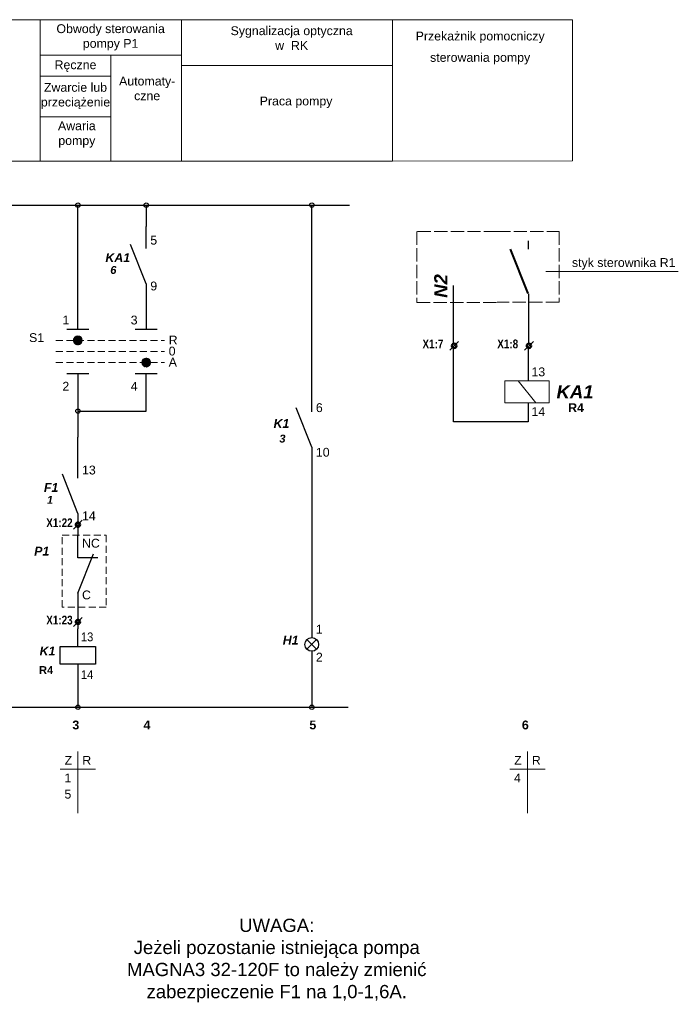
# Model space of a CAD drawing. Header units: millimetres. Extents: x 618 to 865, y 58 to 281.
# Tile 2 of 2: x 716 to 865, y 58 to 281. Entities that reach past the tile are written whole.
import ezdxf

# ---------------------------------------------------------------- set-up
doc = ezdxf.new("R2010")
doc.units = ezdxf.units.MM
doc.header["$LTSCALE"] = 0.25
doc.header["$MEASUREMENT"] = 0
doc.linetypes.add('ACAD_ISO02W100', pattern=[15, 12, -3])
doc.linetypes.add('HIDDEN', pattern=[9.525, 6.35, -3.175])
for name, color, linetype, lineweight in [('Elementy', 3, 'Continuous', 30), ('Opisy', 2, 'Continuous', 20), ('Połączenia', 1, 'Continuous', 25)]:
    doc.layers.add(name, color=color, linetype=linetype, lineweight=lineweight)
doc.layers.add('Prostok†ty', color=7, linetype='Continuous')
doc.layers.add('SCHRACK_S', color=1, linetype='Continuous')
doc.styles.add('p', font='arial.ttf', dxfattribs={"height": 3})
doc.styles.add('pd', font='arialbi.ttf', dxfattribs={"height": 3})
doc.styles.add('pm', font='arial.ttf', dxfattribs={"height": 2})
doc.styles.add('pmb', font='arialbd.ttf', dxfattribs={"height": 2})
doc.styles.add('Projekt', font='arial.ttf', dxfattribs={"height": 3})
doc.styles.add('Projekt duzy', font='arialbi.ttf', dxfattribs={"height": 4})
doc.styles.get("Standard").update_dxf_attribs({"font": 'arial.ttf', "height": 8})

# ---------------------------------------------------------------- blocks, each defined once
blk = doc.blocks.new('styk zwierny')
at = {"lineweight": 40}
blk.add_line((0, 0), (-4, 10), dxfattribs=at)
blk = doc.blocks.new('zacisk')
blk.add_line((1, 1), (-1, -1))
at = {"lineweight": 50}
blk.add_circle((0, 0), 0.5, dxfattribs=at)
blk = doc.blocks.new('OP000001_s')
at = {"layer": 'Elementy'}
for p, q in [((-5.77, -0.16), (-11.21, -5.61)), ((-11.21, -0.16), (-5.77, -5.61))]:
    blk.add_line(p, q, dxfattribs=at)
blk.add_circle((-8.49, -2.88), 3.85, dxfattribs=at)
blk = doc.blocks.new('*X11')
at = {"layer": 'Prostok†ty', "color": 0, "linetype": 'ByBlock'}
for p, q in [((84.01, 107.15), (84.1, 107.15)), ((84.05, 107.32), (84.1, 107.32)), ((84.15, 107.41), (84.1, 107.32)), ((84.15, 107.23), (84.1, 107.32)), ((84.15, 107.23), (84.1, 107.15)), ((84.15, 107.06), (84.1, 107.15)), ((84.15, 107.06), (84.1, 106.97)), ((84.15, 107.41), (84.11, 107.47)), ((84.15, 107.41), (84.25, 107.41)), ((84.15, 107.23), (84.25, 107.23)), ((84.15, 107.06), (84.25, 107.06)), ((84.18, 107.58), (84.25, 107.58)), ((84.3, 107.66), (84.25, 107.58)), ((84.3, 107.49), (84.25, 107.58)), ((84.3, 107.49), (84.25, 107.41)), ((84.3, 107.32), (84.25, 107.41)), ((84.3, 107.32), (84.25, 107.23)), ((84.3, 107.15), (84.25, 107.23)), ((84.3, 107.15), (84.25, 107.06)), ((84.3, 106.97), (84.25, 107.06)), ((84.3, 107.66), (84.28, 107.7)), ((84.3, 107.66), (84.4, 107.66)), ((84.3, 107.49), (84.4, 107.49)), ((84.3, 107.32), (84.4, 107.32)), ((84.3, 107.15), (84.4, 107.15)), ((84.45, 107.75), (84.4, 107.66)), ((84.45, 107.58), (84.4, 107.66)), ((84.45, 107.58), (84.4, 107.49)), ((84.45, 107.41), (84.4, 107.49)), ((84.45, 107.41), (84.4, 107.32)), ((84.45, 107.23), (84.4, 107.32)), ((84.45, 107.23), (84.4, 107.15)), ((84.45, 107.06), (84.4, 107.15)), ((84.45, 107.06), (84.4, 106.97)), ((84.45, 107.75), (84.41, 107.81)), ((84.45, 107.75), (84.55, 107.75)), ((84.45, 107.58), (84.55, 107.58)), ((84.45, 107.41), (84.55, 107.41)), ((84.45, 107.23), (84.55, 107.23)), ((84.45, 107.06), (84.55, 107.06)), ((84.6, 107.84), (84.55, 107.75)), ((84.6, 107.66), (84.55, 107.75)), ((84.6, 107.66), (84.55, 107.58)), ((84.6, 107.49), (84.55, 107.58)), ((84.6, 107.49), (84.55, 107.41)), ((84.6, 107.32), (84.55, 107.41)), ((84.6, 107.32), (84.55, 107.23)), ((84.6, 107.15), (84.55, 107.23)), ((84.6, 107.15), (84.55, 107.06)), ((84.6, 106.97), (84.55, 107.06)), ((84.6, 107.84), (84.56, 107.9)), ((84.6, 107.84), (84.7, 107.84)), ((84.6, 107.66), (84.7, 107.66)), ((84.6, 107.49), (84.7, 107.49)), ((84.6, 107.32), (84.7, 107.32)), ((84.6, 107.15), (84.7, 107.15)), ((84.75, 107.92), (84.7, 107.84)), ((84.75, 107.75), (84.7, 107.84)), ((84.75, 107.75), (84.7, 107.66)), ((84.75, 107.58), (84.7, 107.66)), ((84.75, 107.58), (84.7, 107.49)), ((84.75, 107.41), (84.7, 107.49)), ((84.75, 107.41), (84.7, 107.32)), ((84.75, 107.23), (84.7, 107.32)), ((84.75, 107.23), (84.7, 107.15)), ((84.75, 107.06), (84.7, 107.15)), ((84.75, 107.06), (84.7, 106.97)), ((84.75, 107.92), (84.73, 107.96)), ((84.75, 107.92), (84.85, 107.92)), ((84.75, 107.75), (84.85, 107.75)), ((84.75, 107.58), (84.85, 107.58)), ((84.75, 107.41), (84.85, 107.41)), ((84.75, 107.23), (84.85, 107.23)), ((84.75, 107.06), (84.85, 107.06)), ((84.89, 108), (84.85, 107.92)), ((84.9, 107.84), (84.85, 107.92)), ((84.9, 107.84), (84.85, 107.75)), ((84.9, 107.66), (84.85, 107.75)), ((84.9, 107.66), (84.85, 107.58)), ((84.9, 107.49), (84.85, 107.58)), ((84.9, 107.49), (84.85, 107.41)), ((84.9, 107.32), (84.85, 107.41)), ((84.9, 107.32), (84.85, 107.23)), ((84.9, 107.15), (84.85, 107.23)), ((84.9, 107.15), (84.85, 107.06)), ((84.9, 106.97), (84.85, 107.06)), ((84.9, 107.84), (85, 107.84)), ((84.9, 107.66), (85, 107.66)), ((84.9, 107.49), (85, 107.49)), ((84.9, 107.32), (85, 107.32)), ((84.9, 107.15), (85, 107.15)), ((85.05, 107.92), (85, 107.84)), ((85.05, 107.75), (85, 107.84)), ((85.05, 107.75), (85, 107.66)), ((85.05, 107.58), (85, 107.66)), ((85.05, 107.58), (85, 107.49)), ((85.05, 107.41), (85, 107.49)), ((85.05, 107.41), (85, 107.32)), ((85.05, 107.23), (85, 107.32)), ((85.05, 107.23), (85, 107.15)), ((85.05, 107.06), (85, 107.15)), ((85.05, 107.06), (85, 106.97)), ((85.05, 107.92), (85.01, 108)), ((85.05, 107.92), (85.15, 107.92)), ((85.05, 107.75), (85.15, 107.75)), ((85.05, 107.58), (85.15, 107.58)), ((85.05, 107.41), (85.15, 107.41)), ((85.05, 107.23), (85.15, 107.23)), ((85.05, 107.06), (85.15, 107.06)), ((85.18, 107.98), (85.15, 107.92)), ((85.2, 107.84), (85.15, 107.92)), ((85.2, 107.84), (85.15, 107.75)), ((85.2, 107.66), (85.15, 107.75)), ((85.2, 107.66), (85.15, 107.58)), ((85.2, 107.49), (85.15, 107.58)), ((85.2, 107.49), (85.15, 107.41)), ((85.2, 107.32), (85.15, 107.41)), ((85.2, 107.32), (85.15, 107.23)), ((85.2, 107.15), (85.15, 107.23)), ((85.2, 107.15), (85.15, 107.06)), ((85.2, 106.97), (85.15, 107.06)), ((85.2, 107.84), (85.3, 107.84)), ((85.2, 107.66), (85.3, 107.66)), ((85.2, 107.49), (85.3, 107.49)), ((85.2, 107.32), (85.3, 107.32)), ((85.2, 107.15), (85.3, 107.15)), ((85.35, 107.92), (85.3, 107.84)), ((85.35, 107.75), (85.3, 107.84)), ((85.35, 107.75), (85.3, 107.66)), ((85.35, 107.58), (85.3, 107.66)), ((85.35, 107.58), (85.3, 107.49)), ((85.35, 107.41), (85.3, 107.49)), ((85.35, 107.41), (85.3, 107.32)), ((85.35, 107.23), (85.3, 107.32)), ((85.35, 107.23), (85.3, 107.15)), ((85.35, 107.06), (85.3, 107.15)), ((85.35, 107.06), (85.3, 106.97)), ((85.35, 107.92), (85.34, 107.94)), ((85.35, 107.92), (85.38, 107.92)), ((85.35, 107.75), (85.45, 107.75)), ((85.35, 107.58), (85.45, 107.58)), ((85.35, 107.41), (85.45, 107.41)), ((85.35, 107.23), (85.45, 107.23)), ((85.35, 107.06), (85.45, 107.06)), ((85.5, 107.84), (85.45, 107.75)), ((85.5, 107.66), (85.45, 107.75)), ((85.5, 107.66), (85.45, 107.58)), ((85.5, 107.49), (85.45, 107.58)), ((85.5, 107.49), (85.45, 107.41)), ((85.5, 107.32), (85.45, 107.41)), ((85.5, 107.32), (85.45, 107.23)), ((85.5, 107.15), (85.45, 107.23)), ((85.5, 107.15), (85.45, 107.06)), ((85.5, 106.97), (85.45, 107.06)), ((85.5, 107.84), (85.48, 107.88)), ((85.5, 107.84), (85.55, 107.84)), ((85.5, 107.66), (85.6, 107.66)), ((85.5, 107.49), (85.6, 107.49)), ((85.5, 107.32), (85.6, 107.32)), ((85.5, 107.15), (85.6, 107.15)), ((85.65, 107.75), (85.6, 107.66)), ((85.65, 107.58), (85.6, 107.66)), ((85.65, 107.58), (85.6, 107.49)), ((85.65, 107.41), (85.6, 107.49)), ((85.65, 107.41), (85.6, 107.32)), ((85.65, 107.23), (85.6, 107.32)), ((85.65, 107.23), (85.6, 107.15)), ((85.65, 107.06), (85.6, 107.15)), ((85.65, 107.06), (85.6, 106.97)), ((85.65, 107.75), (85.64, 107.77)), ((85.65, 107.75), (85.66, 107.75)), ((85.65, 107.58), (85.75, 107.58)), ((85.65, 107.41), (85.75, 107.41)), ((85.65, 107.23), (85.75, 107.23)), ((85.65, 107.06), (85.75, 107.06)), ((85.78, 107.63), (85.75, 107.58)), ((85.8, 107.49), (85.75, 107.58)), ((85.8, 107.49), (85.75, 107.41)), ((85.8, 107.32), (85.75, 107.41)), ((85.8, 107.32), (85.75, 107.23)), ((85.8, 107.15), (85.75, 107.23)), ((85.8, 107.15), (85.75, 107.06)), ((85.8, 106.97), (85.75, 107.06)), ((85.8, 107.49), (85.87, 107.49)), ((85.8, 107.32), (85.9, 107.32)), ((85.8, 107.15), (85.9, 107.15)), ((85.93, 107.37), (85.9, 107.32)), ((85.95, 107.23), (85.9, 107.32)), ((85.95, 107.23), (85.9, 107.15)), ((85.95, 107.06), (85.9, 107.15)), ((85.95, 107.06), (85.9, 106.97)), ((85.95, 107.23), (85.97, 107.23)), ((85.95, 107.06), (86, 107.06)), ((84, 106.97), (84.1, 106.97)), ((84.02, 106.8), (84.1, 106.8)), ((84.07, 106.63), (84.1, 106.63)), ((84.15, 106.89), (84.1, 106.97)), ((84.15, 106.89), (84.1, 106.8)), ((84.15, 106.71), (84.1, 106.8)), ((84.15, 106.71), (84.1, 106.63)), ((84.15, 106.54), (84.1, 106.63)), ((84.15, 106.54), (84.13, 106.51)), ((84.15, 106.89), (84.25, 106.89)), ((84.15, 106.71), (84.25, 106.71)), ((84.15, 106.54), (84.25, 106.54)), ((84.23, 106.37), (84.25, 106.37)), ((84.3, 106.97), (84.25, 106.89)), ((84.3, 106.8), (84.25, 106.89)), ((84.3, 106.8), (84.25, 106.71)), ((84.3, 106.63), (84.25, 106.71)), ((84.3, 106.63), (84.25, 106.54)), ((84.3, 106.45), (84.25, 106.54)), ((84.3, 106.45), (84.25, 106.37)), ((84.29, 106.3), (84.25, 106.37)), ((84.3, 106.97), (84.4, 106.97)), ((84.3, 106.8), (84.4, 106.8)), ((84.3, 106.63), (84.4, 106.63)), ((84.3, 106.45), (84.4, 106.45)), ((84.31, 106.28), (84.4, 106.28)), ((84.45, 106.89), (84.4, 106.97)), ((84.45, 106.89), (84.4, 106.8)), ((84.45, 106.71), (84.4, 106.8)), ((84.45, 106.71), (84.4, 106.63)), ((84.45, 106.54), (84.4, 106.63)), ((84.45, 106.54), (84.4, 106.45)), ((84.45, 106.37), (84.4, 106.45)), ((84.45, 106.37), (84.4, 106.28)), ((84.45, 106.19), (84.4, 106.28)), ((84.45, 106.19), (84.44, 106.17)), ((84.45, 106.89), (84.55, 106.89)), ((84.45, 106.71), (84.55, 106.71)), ((84.45, 106.54), (84.55, 106.54)), ((84.45, 106.37), (84.55, 106.37)), ((84.45, 106.19), (84.55, 106.19)), ((84.6, 106.97), (84.55, 106.89)), ((84.6, 106.8), (84.55, 106.89)), ((84.6, 106.8), (84.55, 106.71)), ((84.6, 106.63), (84.55, 106.71)), ((84.6, 106.63), (84.55, 106.54)), ((84.6, 106.45), (84.55, 106.54)), ((84.6, 106.45), (84.55, 106.37)), ((84.6, 106.28), (84.55, 106.37)), ((84.6, 106.28), (84.55, 106.19)), ((84.6, 106.11), (84.55, 106.19)), ((84.6, 106.11), (84.59, 106.09)), ((84.6, 106.97), (84.7, 106.97)), ((84.6, 106.8), (84.7, 106.8)), ((84.6, 106.63), (84.7, 106.63)), ((84.6, 106.45), (84.7, 106.45)), ((84.6, 106.28), (84.7, 106.28)), ((84.6, 106.11), (84.7, 106.11)), ((84.75, 106.89), (84.7, 106.97)), ((84.75, 106.89), (84.7, 106.8)), ((84.75, 106.71), (84.7, 106.8)), ((84.75, 106.71), (84.7, 106.63)), ((84.75, 106.54), (84.7, 106.63)), ((84.75, 106.54), (84.7, 106.45)), ((84.75, 106.37), (84.7, 106.45)), ((84.75, 106.37), (84.7, 106.28)), ((84.75, 106.19), (84.7, 106.28)), ((84.75, 106.19), (84.7, 106.11)), ((84.74, 106.04), (84.7, 106.11)), ((84.75, 106.89), (84.85, 106.89)), ((84.75, 106.71), (84.85, 106.71)), ((84.75, 106.54), (84.85, 106.54)), ((84.75, 106.37), (84.85, 106.37)), ((84.75, 106.19), (84.85, 106.19)), ((84.81, 106.02), (84.85, 106.02)), ((84.9, 106.97), (84.85, 106.89)), ((84.9, 106.8), (84.85, 106.89)), ((84.9, 106.8), (84.85, 106.71)), ((84.9, 106.63), (84.85, 106.71)), ((84.9, 106.63), (84.85, 106.54)), ((84.9, 106.45), (84.85, 106.54)), ((84.9, 106.45), (84.85, 106.37)), ((84.9, 106.28), (84.85, 106.37)), ((84.9, 106.28), (84.85, 106.19)), ((84.9, 106.11), (84.85, 106.19)), ((84.9, 106.11), (84.85, 106.02)), ((84.85, 106.01), (84.85, 106.02)), ((84.9, 106.97), (85, 106.97)), ((84.9, 106.8), (85, 106.8)), ((84.9, 106.63), (85, 106.63)), ((84.9, 106.45), (85, 106.45)), ((84.9, 106.28), (85, 106.28)), ((84.9, 106.11), (85, 106.11)), ((85.05, 106.89), (85, 106.97)), ((85.05, 106.89), (85, 106.8)), ((85.05, 106.71), (85, 106.8)), ((85.05, 106.71), (85, 106.63)), ((85.05, 106.54), (85, 106.63)), ((85.05, 106.54), (85, 106.45)), ((85.05, 106.37), (85, 106.45)), ((85.05, 106.37), (85, 106.28)), ((85.05, 106.19), (85, 106.28)), ((85.05, 106.19), (85, 106.11)), ((85.05, 106.02), (85, 106.11)), ((85.05, 106.02), (85.04, 106)), ((85.05, 106.89), (85.15, 106.89)), ((85.05, 106.71), (85.15, 106.71)), ((85.05, 106.54), (85.15, 106.54)), ((85.05, 106.37), (85.15, 106.37)), ((85.05, 106.19), (85.15, 106.19)), ((85.05, 106.02), (85.15, 106.02)), ((85.2, 106.97), (85.15, 106.89)), ((85.2, 106.8), (85.15, 106.89)), ((85.2, 106.8), (85.15, 106.71)), ((85.2, 106.63), (85.15, 106.71)), ((85.2, 106.63), (85.15, 106.54)), ((85.2, 106.45), (85.15, 106.54)), ((85.2, 106.45), (85.15, 106.37)), ((85.2, 106.28), (85.15, 106.37)), ((85.2, 106.28), (85.15, 106.19)), ((85.2, 106.11), (85.15, 106.19)), ((85.2, 106.11), (85.15, 106.02)), ((85.15, 106.01), (85.15, 106.02)), ((85.2, 106.97), (85.3, 106.97)), ((85.2, 106.8), (85.3, 106.8)), ((85.2, 106.63), (85.3, 106.63)), ((85.2, 106.45), (85.3, 106.45)), ((85.2, 106.28), (85.3, 106.28)), ((85.2, 106.11), (85.3, 106.11)), ((85.35, 106.89), (85.3, 106.97)), ((85.35, 106.89), (85.3, 106.8)), ((85.35, 106.71), (85.3, 106.8)), ((85.35, 106.71), (85.3, 106.63)), ((85.35, 106.54), (85.3, 106.63)), ((85.35, 106.54), (85.3, 106.45)), ((85.35, 106.37), (85.3, 106.45)), ((85.35, 106.37), (85.3, 106.28)), ((85.35, 106.19), (85.3, 106.28)), ((85.35, 106.19), (85.3, 106.11)), ((85.33, 106.06), (85.3, 106.11)), ((85.35, 106.89), (85.45, 106.89)), ((85.35, 106.71), (85.45, 106.71)), ((85.35, 106.54), (85.45, 106.54)), ((85.35, 106.37), (85.45, 106.37)), ((85.35, 106.19), (85.45, 106.19)), ((85.5, 106.97), (85.45, 106.89)), ((85.5, 106.8), (85.45, 106.89)), ((85.5, 106.8), (85.45, 106.71)), ((85.5, 106.63), (85.45, 106.71)), ((85.5, 106.63), (85.45, 106.54)), ((85.5, 106.45), (85.45, 106.54)), ((85.5, 106.45), (85.45, 106.37)), ((85.5, 106.28), (85.45, 106.37)), ((85.5, 106.28), (85.45, 106.19)), ((85.49, 106.13), (85.45, 106.19)), ((85.5, 106.97), (85.6, 106.97)), ((85.5, 106.8), (85.6, 106.8)), ((85.5, 106.63), (85.6, 106.63)), ((85.5, 106.45), (85.6, 106.45)), ((85.5, 106.28), (85.6, 106.28)), ((85.65, 106.89), (85.6, 106.97)), ((85.65, 106.89), (85.6, 106.8)), ((85.65, 106.71), (85.6, 106.8)), ((85.65, 106.71), (85.6, 106.63)), ((85.65, 106.54), (85.6, 106.63)), ((85.65, 106.54), (85.6, 106.45)), ((85.65, 106.37), (85.6, 106.45)), ((85.65, 106.37), (85.6, 106.28)), ((85.63, 106.23), (85.6, 106.28)), ((85.65, 106.89), (85.75, 106.89)), ((85.65, 106.71), (85.75, 106.71)), ((85.65, 106.54), (85.75, 106.54)), ((85.65, 106.37), (85.75, 106.37)), ((85.8, 106.97), (85.75, 106.89)), ((85.8, 106.8), (85.75, 106.89)), ((85.8, 106.8), (85.75, 106.71)), ((85.8, 106.63), (85.75, 106.71)), ((85.8, 106.63), (85.75, 106.54)), ((85.8, 106.45), (85.75, 106.54)), ((85.8, 106.45), (85.75, 106.37)), ((85.76, 106.35), (85.75, 106.37)), ((85.8, 106.97), (85.9, 106.97)), ((85.8, 106.8), (85.9, 106.8)), ((85.8, 106.63), (85.9, 106.63)), ((85.8, 106.45), (85.84, 106.45)), ((85.95, 106.89), (85.9, 106.97)), ((85.95, 106.89), (85.9, 106.8)), ((85.95, 106.71), (85.9, 106.8)), ((85.95, 106.71), (85.9, 106.63)), ((85.92, 106.6), (85.9, 106.63)), ((85.95, 106.89), (85.99, 106.89)), ((85.95, 106.71), (85.96, 106.71))]:
    blk.add_line(p, q, dxfattribs=at)
blk = doc.blocks.new('*X12')
at = {"layer": 'Prostok†ty', "color": 0, "linetype": 'ByBlock'}
for p, q in [((74, 111.98), (74.05, 111.98)), ((74.01, 112.16), (74.05, 112.16)), ((74.02, 111.81), (74.05, 111.81)), ((74.1, 112.24), (74.05, 112.32)), ((74.1, 112.24), (74.05, 112.16)), ((74.1, 112.07), (74.05, 112.16)), ((74.1, 112.07), (74.05, 111.98)), ((74.1, 111.9), (74.05, 111.98)), ((74.1, 111.9), (74.05, 111.81)), ((74.1, 111.72), (74.05, 111.81)), ((74.1, 112.42), (74.06, 112.36)), ((74.1, 111.72), (74.06, 111.66)), ((74.1, 112.42), (74.09, 112.43)), ((74.1, 112.42), (74.2, 112.42)), ((74.1, 112.24), (74.2, 112.24)), ((74.1, 112.07), (74.2, 112.07)), ((74.1, 111.9), (74.2, 111.9)), ((74.1, 111.72), (74.2, 111.72)), ((74.11, 111.55), (74.2, 111.55)), ((74.19, 112.59), (74.2, 112.59)), ((74.23, 112.63), (74.2, 112.59)), ((74.25, 112.5), (74.2, 112.59)), ((74.25, 112.5), (74.2, 112.42)), ((74.25, 112.33), (74.2, 112.42)), ((74.25, 112.33), (74.2, 112.24)), ((74.25, 112.16), (74.2, 112.24)), ((74.25, 112.16), (74.2, 112.07)), ((74.25, 111.98), (74.2, 112.07)), ((74.25, 111.98), (74.2, 111.9)), ((74.25, 111.81), (74.2, 111.9)), ((74.25, 111.81), (74.2, 111.72)), ((74.25, 111.64), (74.2, 111.72)), ((74.25, 111.64), (74.2, 111.55)), ((74.25, 111.46), (74.2, 111.55)), ((74.25, 112.5), (74.35, 112.5)), ((74.25, 112.33), (74.35, 112.33)), ((74.25, 112.16), (74.35, 112.16)), ((74.25, 111.98), (74.35, 111.98)), ((74.25, 111.81), (74.35, 111.81)), ((74.25, 111.64), (74.35, 111.64)), ((74.26, 112.68), (74.35, 112.68)), ((74.4, 112.76), (74.35, 112.68)), ((74.4, 112.59), (74.35, 112.68)), ((74.4, 112.59), (74.35, 112.5)), ((74.4, 112.42), (74.35, 112.5)), ((74.4, 112.42), (74.35, 112.33)), ((74.4, 112.24), (74.35, 112.33)), ((74.4, 112.24), (74.35, 112.16)), ((74.4, 112.07), (74.35, 112.16)), ((74.4, 112.07), (74.35, 111.98)), ((74.4, 111.9), (74.35, 111.98)), ((74.4, 111.9), (74.35, 111.81)), ((74.4, 111.72), (74.35, 111.81)), ((74.4, 111.72), (74.35, 111.64)), ((74.4, 111.55), (74.35, 111.64)), ((74.4, 111.55), (74.35, 111.46)), ((74.4, 112.76), (74.38, 112.79)), ((74.4, 112.76), (74.5, 112.76)), ((74.4, 112.59), (74.5, 112.59)), ((74.4, 112.42), (74.5, 112.42)), ((74.4, 112.24), (74.5, 112.24)), ((74.4, 112.07), (74.5, 112.07)), ((74.4, 111.9), (74.5, 111.9)), ((74.4, 111.72), (74.5, 111.72)), ((74.4, 111.55), (74.5, 111.55)), ((74.55, 112.85), (74.5, 112.76)), ((74.55, 112.68), (74.5, 112.76)), ((74.55, 112.68), (74.5, 112.59)), ((74.55, 112.5), (74.5, 112.59)), ((74.55, 112.5), (74.5, 112.42)), ((74.55, 112.33), (74.5, 112.42)), ((74.55, 112.33), (74.5, 112.24)), ((74.55, 112.16), (74.5, 112.24)), ((74.55, 112.16), (74.5, 112.07)), ((74.55, 111.98), (74.5, 112.07)), ((74.55, 111.98), (74.5, 111.9)), ((74.55, 111.81), (74.5, 111.9)), ((74.55, 111.81), (74.5, 111.72)), ((74.55, 111.64), (74.5, 111.72)), ((74.55, 111.64), (74.5, 111.55)), ((74.55, 111.46), (74.5, 111.55)), ((74.55, 112.85), (74.53, 112.88)), ((74.55, 112.85), (74.65, 112.85)), ((74.55, 112.68), (74.65, 112.68)), ((74.55, 112.5), (74.65, 112.5)), ((74.55, 112.33), (74.65, 112.33)), ((74.55, 112.16), (74.65, 112.16)), ((74.55, 111.98), (74.65, 111.98)), ((74.55, 111.81), (74.65, 111.81)), ((74.55, 111.64), (74.65, 111.64)), ((74.7, 112.94), (74.65, 112.85)), ((74.7, 112.76), (74.65, 112.85)), ((74.7, 112.76), (74.65, 112.68)), ((74.7, 112.59), (74.65, 112.68)), ((74.7, 112.59), (74.65, 112.5)), ((74.7, 112.42), (74.65, 112.5)), ((74.7, 112.42), (74.65, 112.33)), ((74.7, 112.24), (74.65, 112.33)), ((74.7, 112.24), (74.65, 112.16)), ((74.7, 112.07), (74.65, 112.16)), ((74.7, 112.07), (74.65, 111.98)), ((74.7, 111.9), (74.65, 111.98)), ((74.7, 111.9), (74.65, 111.81)), ((74.7, 111.72), (74.65, 111.81)), ((74.7, 111.72), (74.65, 111.64)), ((74.7, 111.55), (74.65, 111.64)), ((74.7, 111.55), (74.65, 111.46)), ((74.7, 112.94), (74.69, 112.95)), ((74.7, 112.94), (74.8, 112.94)), ((74.7, 112.76), (74.8, 112.76)), ((74.7, 112.59), (74.8, 112.59)), ((74.7, 112.42), (74.8, 112.42)), ((74.7, 112.24), (74.8, 112.24)), ((74.7, 112.07), (74.8, 112.07)), ((74.7, 111.9), (74.8, 111.9)), ((74.7, 111.72), (74.8, 111.72)), ((74.7, 111.55), (74.8, 111.55)), ((74.83, 112.99), (74.8, 112.94)), ((74.85, 112.85), (74.8, 112.94)), ((74.85, 112.85), (74.8, 112.76)), ((74.85, 112.68), (74.8, 112.76)), ((74.85, 112.68), (74.8, 112.59)), ((74.85, 112.5), (74.8, 112.59)), ((74.85, 112.5), (74.8, 112.42)), ((74.85, 112.33), (74.8, 112.42)), ((74.85, 112.33), (74.8, 112.24)), ((74.85, 112.16), (74.8, 112.24)), ((74.85, 112.16), (74.8, 112.07)), ((74.85, 111.98), (74.8, 112.07)), ((74.85, 111.98), (74.8, 111.9)), ((74.85, 111.81), (74.8, 111.9)), ((74.85, 111.81), (74.8, 111.72)), ((74.85, 111.64), (74.8, 111.72)), ((74.85, 111.64), (74.8, 111.55)), ((74.85, 111.46), (74.8, 111.55)), ((74.85, 112.85), (74.95, 112.85)), ((74.85, 112.68), (74.95, 112.68)), ((74.85, 112.5), (74.95, 112.5)), ((74.85, 112.33), (74.95, 112.33)), ((74.85, 112.16), (74.95, 112.16)), ((74.85, 111.98), (74.95, 111.98)), ((74.85, 111.81), (74.95, 111.81)), ((74.85, 111.64), (74.95, 111.64)), ((75, 112.94), (74.95, 112.85)), ((75, 112.76), (74.95, 112.85)), ((75, 112.76), (74.95, 112.68)), ((75, 112.59), (74.95, 112.68)), ((75, 112.59), (74.95, 112.5)), ((75, 112.42), (74.95, 112.5)), ((75, 112.42), (74.95, 112.33)), ((75, 112.24), (74.95, 112.33)), ((75, 112.24), (74.95, 112.16)), ((75, 112.07), (74.95, 112.16)), ((75, 112.07), (74.95, 111.98)), ((75, 111.9), (74.95, 111.98)), ((75, 111.9), (74.95, 111.81)), ((75, 111.72), (74.95, 111.81)), ((75, 111.72), (74.95, 111.64)), ((75, 111.55), (74.95, 111.64)), ((75, 111.55), (74.95, 111.46)), ((75, 112.94), (74.96, 113)), ((75, 112.94), (75.1, 112.94)), ((75, 112.76), (75.1, 112.76)), ((75, 112.59), (75.1, 112.59)), ((75, 112.42), (75.1, 112.42)), ((75, 112.24), (75.1, 112.24)), ((75, 112.07), (75.1, 112.07)), ((75, 111.9), (75.1, 111.9)), ((75, 111.72), (75.1, 111.72)), ((75, 111.55), (75.1, 111.55)), ((75.13, 112.99), (75.1, 112.94)), ((75.15, 112.85), (75.1, 112.94)), ((75.15, 112.85), (75.1, 112.76)), ((75.15, 112.68), (75.1, 112.76)), ((75.15, 112.68), (75.1, 112.59)), ((75.15, 112.5), (75.1, 112.59)), ((75.15, 112.5), (75.1, 112.42)), ((75.15, 112.33), (75.1, 112.42)), ((75.15, 112.33), (75.1, 112.24)), ((75.15, 112.16), (75.1, 112.24)), ((75.15, 112.16), (75.1, 112.07)), ((75.15, 111.98), (75.1, 112.07)), ((75.15, 111.98), (75.1, 111.9)), ((75.15, 111.81), (75.1, 111.9)), ((75.15, 111.81), (75.1, 111.72)), ((75.15, 111.64), (75.1, 111.72)), ((75.15, 111.64), (75.1, 111.55)), ((75.15, 111.46), (75.1, 111.55)), ((75.15, 112.85), (75.25, 112.85)), ((75.15, 112.68), (75.25, 112.68)), ((75.15, 112.5), (75.25, 112.5)), ((75.15, 112.33), (75.25, 112.33)), ((75.15, 112.16), (75.25, 112.16)), ((75.15, 111.98), (75.25, 111.98)), ((75.15, 111.81), (75.25, 111.81)), ((75.15, 111.64), (75.25, 111.64)), ((75.3, 112.94), (75.25, 112.85)), ((75.3, 112.76), (75.25, 112.85)), ((75.3, 112.76), (75.25, 112.68)), ((75.3, 112.59), (75.25, 112.68)), ((75.3, 112.59), (75.25, 112.5)), ((75.3, 112.42), (75.25, 112.5)), ((75.3, 112.42), (75.25, 112.33)), ((75.3, 112.24), (75.25, 112.33)), ((75.3, 112.24), (75.25, 112.16)), ((75.3, 112.07), (75.25, 112.16)), ((75.3, 112.07), (75.25, 111.98)), ((75.3, 111.9), (75.25, 111.98)), ((75.3, 111.9), (75.25, 111.81)), ((75.3, 111.72), (75.25, 111.81)), ((75.3, 111.72), (75.25, 111.64)), ((75.3, 111.55), (75.25, 111.64)), ((75.3, 111.55), (75.25, 111.46)), ((75.3, 112.94), (75.29, 112.96)), ((75.3, 112.94), (75.36, 112.94)), ((75.3, 112.76), (75.4, 112.76)), ((75.3, 112.59), (75.4, 112.59)), ((75.3, 112.42), (75.4, 112.42)), ((75.3, 112.24), (75.4, 112.24)), ((75.3, 112.07), (75.4, 112.07)), ((75.3, 111.9), (75.4, 111.9)), ((75.3, 111.72), (75.4, 111.72)), ((75.3, 111.55), (75.4, 111.55)), ((75.45, 112.85), (75.4, 112.76)), ((75.45, 112.68), (75.4, 112.76)), ((75.45, 112.68), (75.4, 112.59)), ((75.45, 112.5), (75.4, 112.59)), ((75.45, 112.5), (75.4, 112.42)), ((75.45, 112.33), (75.4, 112.42)), ((75.45, 112.33), (75.4, 112.24)), ((75.45, 112.16), (75.4, 112.24)), ((75.45, 112.16), (75.4, 112.07)), ((75.45, 111.98), (75.4, 112.07)), ((75.45, 111.98), (75.4, 111.9)), ((75.45, 111.81), (75.4, 111.9)), ((75.45, 111.81), (75.4, 111.72)), ((75.45, 111.64), (75.4, 111.72)), ((75.45, 111.64), (75.4, 111.55)), ((75.45, 111.46), (75.4, 111.55)), ((75.45, 112.85), (75.41, 112.91)), ((75.45, 112.85), (75.53, 112.85)), ((75.45, 112.68), (75.55, 112.68)), ((75.45, 112.5), (75.55, 112.5)), ((75.45, 112.33), (75.55, 112.33)), ((75.45, 112.16), (75.55, 112.16)), ((75.45, 111.98), (75.55, 111.98)), ((75.45, 111.81), (75.55, 111.81)), ((75.45, 111.64), (75.55, 111.64)), ((75.6, 112.76), (75.55, 112.68)), ((75.6, 112.59), (75.55, 112.68)), ((75.6, 112.59), (75.55, 112.5)), ((75.6, 112.42), (75.55, 112.5)), ((75.6, 112.42), (75.55, 112.33)), ((75.6, 112.24), (75.55, 112.33)), ((75.6, 112.24), (75.55, 112.16)), ((75.6, 112.07), (75.55, 112.16)), ((75.6, 112.07), (75.55, 111.98)), ((75.6, 111.9), (75.55, 111.98)), ((75.6, 111.9), (75.55, 111.81)), ((75.6, 111.72), (75.55, 111.81)), ((75.6, 111.72), (75.55, 111.64)), ((75.6, 111.55), (75.55, 111.64)), ((75.6, 111.55), (75.55, 111.46)), ((75.6, 112.76), (75.56, 112.83)), ((75.6, 112.76), (75.65, 112.76)), ((75.6, 112.59), (75.7, 112.59)), ((75.6, 112.42), (75.7, 112.42)), ((75.6, 112.24), (75.7, 112.24)), ((75.6, 112.07), (75.7, 112.07)), ((75.6, 111.9), (75.7, 111.9)), ((75.6, 111.72), (75.7, 111.72)), ((75.6, 111.55), (75.7, 111.55)), ((75.75, 112.67), (75.7, 112.59)), ((75.75, 112.5), (75.7, 112.59)), ((75.75, 112.5), (75.7, 112.42)), ((75.75, 112.33), (75.7, 112.42)), ((75.75, 112.33), (75.7, 112.24)), ((75.75, 112.16), (75.7, 112.24)), ((75.75, 112.16), (75.7, 112.07)), ((75.75, 111.98), (75.7, 112.07)), ((75.75, 111.98), (75.7, 111.9)), ((75.75, 111.81), (75.7, 111.9)), ((75.75, 111.81), (75.7, 111.72)), ((75.75, 111.64), (75.7, 111.72)), ((75.75, 111.64), (75.7, 111.55)), ((75.75, 111.46), (75.7, 111.55)), ((75.75, 112.5), (75.85, 112.5)), ((75.75, 112.33), (75.85, 112.33)), ((75.75, 112.16), (75.85, 112.16)), ((75.75, 111.98), (75.85, 111.98)), ((75.75, 111.81), (75.85, 111.81)), ((75.75, 111.64), (75.85, 111.64)), ((75.86, 112.52), (75.85, 112.5)), ((75.9, 112.42), (75.85, 112.5)), ((75.9, 112.42), (75.85, 112.33)), ((75.9, 112.24), (75.85, 112.33)), ((75.9, 112.24), (75.85, 112.16)), ((75.9, 112.07), (75.85, 112.16)), ((75.9, 112.07), (75.85, 111.98)), ((75.9, 111.9), (75.85, 111.98)), ((75.9, 111.9), (75.85, 111.81)), ((75.9, 111.72), (75.85, 111.81)), ((75.9, 111.72), (75.85, 111.64)), ((75.9, 111.56), (75.85, 111.64)), ((75.9, 112.42), (75.91, 112.42)), ((75.9, 112.24), (75.97, 112.24)), ((75.9, 112.07), (76, 112.07)), ((75.9, 111.9), (75.99, 111.9)), ((75.9, 111.72), (75.96, 111.72)), ((74.25, 111.46), (74.21, 111.39)), ((74.25, 111.46), (74.35, 111.46)), ((74.3, 111.29), (74.35, 111.29)), ((74.4, 111.38), (74.35, 111.46)), ((74.4, 111.38), (74.35, 111.29)), ((74.4, 111.2), (74.35, 111.29)), ((74.4, 111.38), (74.5, 111.38)), ((74.4, 111.2), (74.5, 111.2)), ((74.4, 111.2), (74.4, 111.2)), ((74.55, 111.46), (74.5, 111.38)), ((74.55, 111.29), (74.5, 111.38)), ((74.55, 111.29), (74.5, 111.2)), ((74.55, 111.12), (74.5, 111.2)), ((74.55, 111.46), (74.65, 111.46)), ((74.55, 111.29), (74.65, 111.29)), ((74.55, 111.12), (74.65, 111.12)), ((74.55, 111.12), (74.55, 111.11)), ((74.7, 111.38), (74.65, 111.46)), ((74.7, 111.38), (74.65, 111.29)), ((74.7, 111.2), (74.65, 111.29)), ((74.7, 111.2), (74.65, 111.12)), ((74.69, 111.05), (74.65, 111.12)), ((74.7, 111.38), (74.8, 111.38)), ((74.7, 111.2), (74.8, 111.2)), ((74.76, 111.03), (74.8, 111.03)), ((74.85, 111.46), (74.8, 111.38)), ((74.85, 111.29), (74.8, 111.38)), ((74.85, 111.29), (74.8, 111.2)), ((74.85, 111.12), (74.8, 111.2)), ((74.85, 111.12), (74.8, 111.03)), ((74.81, 111.02), (74.8, 111.03)), ((74.85, 111.46), (74.95, 111.46)), ((74.85, 111.29), (74.95, 111.29)), ((74.85, 111.12), (74.95, 111.12)), ((75, 111.38), (74.95, 111.46)), ((75, 111.38), (74.95, 111.29)), ((75, 111.2), (74.95, 111.29)), ((75, 111.2), (74.95, 111.12)), ((75, 111.03), (74.95, 111.12)), ((75, 111.03), (74.98, 111)), ((75, 111.38), (75.1, 111.38)), ((75, 111.2), (75.1, 111.2)), ((75, 111.03), (75.1, 111.03)), ((75.15, 111.46), (75.1, 111.38)), ((75.15, 111.29), (75.1, 111.38)), ((75.15, 111.29), (75.1, 111.2)), ((75.15, 111.12), (75.1, 111.2)), ((75.15, 111.12), (75.1, 111.03)), ((75.11, 111.01), (75.1, 111.03)), ((75.15, 111.46), (75.25, 111.46)), ((75.15, 111.29), (75.25, 111.29)), ((75.15, 111.12), (75.25, 111.12)), ((75.3, 111.38), (75.25, 111.46)), ((75.3, 111.38), (75.25, 111.29)), ((75.3, 111.2), (75.25, 111.29)), ((75.3, 111.2), (75.25, 111.12)), ((75.29, 111.04), (75.25, 111.12)), ((75.3, 111.38), (75.4, 111.38)), ((75.3, 111.2), (75.4, 111.2)), ((75.45, 111.46), (75.4, 111.38)), ((75.45, 111.29), (75.4, 111.38)), ((75.45, 111.29), (75.4, 111.2)), ((75.45, 111.12), (75.4, 111.2)), ((75.45, 111.12), (75.44, 111.1)), ((75.45, 111.46), (75.55, 111.46)), ((75.45, 111.29), (75.55, 111.29)), ((75.45, 111.12), (75.47, 111.12)), ((75.6, 111.38), (75.55, 111.46)), ((75.6, 111.38), (75.55, 111.29)), ((75.6, 111.2), (75.55, 111.29)), ((75.6, 111.38), (75.7, 111.38)), ((75.6, 111.2), (75.6, 111.2)), ((75.6, 111.2), (75.6, 111.2)), ((75.75, 111.46), (75.7, 111.38)), ((75.73, 111.32), (75.7, 111.38)), ((75.75, 111.46), (75.84, 111.46))]:
    blk.add_line(p, q, dxfattribs=at)
blk = doc.blocks.new('NC')
at = {"layer": 'SCHRACK_S'}
for p, q in [((1261.36, 181.95), (1261.36, 186.95)), ((1261.36, 173.95), (1264.89, 182.85)), ((1265.86, 181.95), (1261.36, 181.95)), ((1261.36, 173.95), (1261.36, 168.95))]:
    blk.add_line(p, q, dxfattribs=at)
blk = doc.blocks.new('NO')
at = {"layer": 'SCHRACK_S'}
for p, q in [((1287.07, 181.95), (1287.07, 186.95)), ((1287.07, 173.95), (1283.54, 182.85)), ((1287.07, 173.95), (1287.07, 168.95))]:
    blk.add_line(p, q, dxfattribs=at)
blk = doc.blocks.new('K')
at = {"layer": 'SCHRACK_S', "color": 1}
for p, q in [((1247.36, 168.63), (1247.36, 172.63)), ((1247.36, 164.63), (1247.36, 160.63))]:
    blk.add_line(p, q, dxfattribs=at)
at = {"layer": 'SCHRACK_S', "color": 2}
for p, q in [((1243.36, 168.63), (1251.36, 168.63)), ((1243.36, 164.63), (1243.36, 168.63)), ((1251.36, 168.63), (1251.36, 164.63)), ((1251.36, 164.63), (1243.36, 164.63))]:
    blk.add_line(p, q, dxfattribs=at)
at = {"layer": 'SCHRACK_S', "color": 3, "width": 0.9}
for s, p in [('13', (1248.05, 169.79)), ('14', (1248.05, 161.23))]:
    blk.add_text(s, height=2, dxfattribs=at).set_placement(p)

msp = doc.modelspace()

# ---------------------------------------------------------------- linework, layer by layer
at = {"layer": 'Elementy'}
msp.add_line((831.19, 231.42), (831.19, 229.48), dxfattribs=at)
at = {"layer": 'Elementy', "linetype": 'Continuous'}
for p, q in [((726.79, 211.36), (731.79, 211.36)), ((742.26, 211.36), (747.26, 211.36)), ((726.79, 201.36), (731.79, 201.36)), ((742.26, 201.36), (747.26, 201.36))]:
    msp.add_line(p, q, dxfattribs=at)
at = {"layer": 'Elementy', "linetype": 'Continuous', "lineweight": 30}
for centre in [(729.29, 239.48), (744.76, 239.48), (782.24, 239.49), (729.29, 192.83), (729.29, 125.75), (782.24, 125.76)]:
    msp.add_circle(centre, 0.49, dxfattribs=at)
at = {"layer": 'Opisy'}
for p, q in [((619.33, 281.48), (784.75, 281.48)), ((752.75, 249.48), (752.75, 281.48)), ((752.75, 281.48), (752.75, 249.48)), ((752.75, 249.48), (752.75, 281.48)), ((800.48, 281.48), (800.48, 249.48)), ((800.48, 281.48), (800.48, 249.48)), ((800.48, 281.48), (841.21, 281.48)), ((800.48, 281.48), (800.48, 249.48)), ((800.48, 281.48), (800.48, 249.48)), ((841.21, 281.48), (841.21, 249.49)), ((752.75, 271.11), (800.48, 271.11)), ((784.75, 249.48), (619.26, 249.48)), ((841.21, 249.49), (800.48, 249.48)), ((835.95, 199.72), (825.95, 199.72)), ((825.95, 199.72), (825.95, 194.72)), ((828.95, 199.72), (832.95, 194.72)), ((835.95, 194.72), (835.95, 199.72)), ((825.95, 194.72), (835.95, 194.72))]:
    msp.add_line(p, q, dxfattribs=at)
at = {"layer": 'Opisy', "lineweight": 20}
for p, q in [((619.33, 281.48), (800.48, 281.48)), ((720.75, 249.48), (720.75, 281.48)), ((752.75, 281.48), (752.75, 249.48)), ((752.75, 249.48), (752.75, 281.48)), ((752.75, 281.48), (752.75, 249.48)), ((752.75, 249.48), (752.75, 281.48)), ((800.48, 281.48), (800.48, 249.48)), ((800.48, 273.48), (800.48, 281.48)), ((800.48, 281.48), (800.48, 249.48)), ((800.48, 281.48), (800.48, 249.48)), ((800.48, 281.48), (800.48, 249.48)), ((800.48, 281.48), (800.48, 249.48)), ((800.48, 273.48), (800.48, 281.48)), ((800.48, 281.48), (800.48, 249.48)), ((800.48, 281.48), (800.48, 249.48)), ((800.48, 281.48), (800.48, 249.48)), ((800.48, 281.48), (800.48, 249.48)), ((752.75, 273.48), (720.75, 273.48)), ((736.75, 273.48), (736.75, 249.48)), ((800.48, 273.48), (800.48, 249.48)), ((800.48, 273.48), (800.48, 249.48)), ((720.75, 268.69), (736.75, 268.69)), ((720.75, 259.45), (736.75, 259.45)), ((800.48, 249.48), (619.26, 249.48)), ((729.29, 115.75), (729.29, 101.75)), ((831.04, 115.75), (831.04, 101.75)), ((725.29, 111.75), (733.29, 111.75)), ((827.04, 111.75), (835.04, 111.75))]:
    msp.add_line(p, q, dxfattribs=at)
at = {"layer": 'Opisy', "linetype": 'ACAD_ISO02W100'}
for p, q in [((824.19, 233.48), (806.04, 233.48)), ((806.04, 233.48), (806.04, 217.47)), ((824.19, 233.48), (838.19, 233.48)), ((838.19, 233.48), (838.19, 217.48)), ((806.04, 217.47), (824.32, 217.47)), ((838.19, 217.48), (824.19, 217.48))]:
    msp.add_line(p, q, dxfattribs=at)
at = {"layer": 'Opisy', "linetype": 'Continuous'}
msp.add_line((835.19, 224.48), (865.19, 224.48), dxfattribs=at)
at = {"layer": 'Opisy', "linetype": 'HIDDEN'}
for p, q in [((724.29, 208.86), (748.91, 208.86)), ((724.29, 206.36), (748.91, 206.36)), ((724.29, 203.86), (748.91, 203.86))]:
    msp.add_line(p, q, dxfattribs=at)
msp.add_lwpolyline([(725.72, 164.74), (735.71, 164.74), (735.71, 148.41), (725.72, 148.41)], close=True, dxfattribs=at)
at = {"layer": 'Opisy', "linetype": 'Continuous'}
for centre in [(729.29, 208.86), (744.76, 203.86)]:
    msp.add_circle(centre, 1, dxfattribs=at)
at = {"layer": 'Połączenia', "lineweight": 30}
msp.add_line((698.23, 239.48), (790.79, 239.48), dxfattribs=at)
at = {"layer": 'Połączenia', "linetype": 'Continuous'}
for p, q in [((729.29, 211.36), (729.29, 239.48)), ((729.29, 201.36), (729.29, 192.83)), ((729.29, 192.83), (729.29, 186.95))]:
    msp.add_line(p, q, dxfattribs=at)
at = {"layer": 'Połączenia'}
for p, q in [((744.76, 239.48), (744.76, 234.68)), ((782.24, 197.64), (782.24, 239.49)), ((814.33, 208.1), (814.33, 221.26)), ((831.31, 219.37), (831.31, 208.11)), ((744.76, 216.68), (744.76, 211.36)), ((814.33, 190.42), (814.33, 207.13)), ((831.21, 207.15), (831.21, 199.7)), ((744.76, 192.83), (744.76, 201.36)), ((831.21, 194.71), (831.21, 190.42)), ((729.29, 192.83), (744.76, 192.83)), ((831.21, 190.42), (814.33, 190.42)), ((729.29, 182.62), (729.29, 186.95)), ((782.24, 179.64), (782.24, 141.53)), ((729.29, 146.62), (729.29, 143.54)), ((782.24, 138.45), (782.24, 133.99)), ((782.24, 133.99), (782.24, 125.76)), ((729.29, 131.54), (729.29, 125.75)), ((702.01, 125.75), (790.47, 125.75))]:
    msp.add_line(p, q, dxfattribs=at)

# ---------------------------------------------------------------- block references
at = {"layer": 'Elementy'}
for name, p in [('styk zwierny', (831.19, 219.48)), ('zacisk', (814.46, 207.62)), ('zacisk', (831.38, 207.62)), ('zacisk', (729.29, 167.12)), ('zacisk', (729.29, 145.08))]:
    msp.add_blockref(name, p, dxfattribs=at)
at = {"layer": 'Elementy', "xscale": 0.3999999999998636, "yscale": 0.3999999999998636, "zscale": 0.3999999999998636}
msp.add_blockref('OP000001_s', (785.63, 141.14), dxfattribs=at)
at = {"layer": 'Opisy', "linetype": 'Continuous'}
for name, p in [('*X12', (654.29, 96.86)), ('*X11', (659.76, 96.86))]:
    msp.add_blockref(name, p, dxfattribs=at)
at = {"layer": 'Połączenia'}
for name, p in [('NO', (-542.31, 47.73)), ('NO', (-504.83, 10.69)), ('NO', (-557.77, -4.33)), ('NC', (-532.07, -22.33)), ('K', (-518.07, -29.09))]:
    msp.add_blockref(name, p, dxfattribs=at)

# ---------------------------------------------------------------- texts
at = {"layer": 'Opisy', "linetype": 'Continuous'}
for s, height, style, p in [('5', 2, 'Projekt', (745.68, 230.55)), ('KA1', 2, 'Projekt duzy', (735.52, 226.6)), ('styk sterownika R1', 2, 'pm', (841.11, 225.48)), ('6', 1.8, 'Projekt duzy', (736.61, 223.9)), ('9', 2, 'Projekt', (745.68, 220.17)), ('1', 2, 'Projekt', (725.78, 212.46)), ('3', 2, 'Projekt', (741.24, 212.46)), ('S1', 2, 'Projekt', (718.23, 208.48)), ('R', 2, 'Projekt', (749.84, 207.93)), ('0', 2, 'Projekt', (749.84, 205.43)), ('A', 2, 'Projekt', (749.84, 202.93)), ('2', 2, 'Projekt', (725.78, 197.46)), ('4', 2, 'Projekt', (741.24, 197.46)), ('6', 2, 'Projekt', (783.16, 192.62)), ('K1', 2, 'Projekt duzy', (773.58, 189.03)), ('3', 1.8, 'Projekt duzy', (774.88, 185.71)), ('10', 2, 'Projekt', (783.16, 182.51)), ('13', 2, 'Projekt', (730.22, 178.49)), ('F1', 2, 'Projekt duzy', (721.6, 174.54)), ('1', 1.8, 'Projekt duzy', (722.28, 171.84)), ('14', 2, 'Projekt', (730.22, 168.11)), ('NC', 2, 'Projekt', (730.22, 161.92)), ('P1', 2, 'Projekt duzy', (719.4, 160.13)), ('C', 2, 'Projekt', (730.22, 150.2)), ('1', 2, 'Projekt', (783.16, 142.46)), ('2', 2, 'Projekt', (783.16, 136.11))]:
    msp.add_text(s, height=height, dxfattribs=dict(at, style=style)).set_placement(p)
at = {"layer": 'Opisy', "style": 'pd'}
msp.add_text('N2', height=3, rotation=90, dxfattribs=at).set_placement((812.95, 218.49))
at = {"layer": 'Opisy', "lineweight": 20, "style": 'pmb', "width": 0.8}
for s, p in [('X1:7', (807.29, 207.05)), ('X1:8', (824.22, 207.05)), ('X1:22', (722.13, 166.55)), ('X1:23', (722.13, 144.51))]:
    msp.add_text(s, height=2, dxfattribs=at).set_placement(p)
at = {"layer": 'Opisy'}
for s, height, style, p in [('13', 2, 'pm', (831.95, 200.72)), ('KA1', 3, 'pd', (837.62, 195.7)), ('R4', 2, 'pmb', (840.26, 192.61)), ('14', 2, 'pm', (831.95, 191.72))]:
    msp.add_text(s, height=height, dxfattribs=dict(at, style=style)).set_placement(p)
at = {"layer": 'Opisy', "lineweight": 20}
for s, height, style, p in [('H1', 2, 'pd', (775.66, 139.96)), ('K1', 2, 'pd', (720.62, 137.51)), ('R4', 1.8, 'pmb', (720.49, 133.28)), ('3', 2, 'pmb', (728.04, 120.75)), ('4', 2, 'pmb', (744.14, 120.75)), ('5', 2, 'pmb', (781.69, 120.76)), ('6', 2, 'pmb', (829.79, 120.75)), ('Z', 2, 'pm', (726.29, 112.75)), ('R', 2, 'pm', (730.29, 112.75)), ('Z', 2, 'pm', (828.04, 112.75)), ('R', 2, 'pm', (832.04, 112.75)), ('1', 2, 'pm', (726.24, 108.75)), ('4', 2, 'pm', (827.99, 108.75)), ('5', 2, 'pm', (726.24, 105.08))]:
    msp.add_text(s, height=height, dxfattribs=dict(at, style=style)).set_placement(p)
at = {"layer": 'Opisy', "lineweight": 20, "char_height": 2, "attachment_point": 5}
for s, insert, width, style in [('{\\fArial|b0|i0|c238|p34;Obwody sterowania\\Ppompy P1}', (736.7, 277.48), 48, 'pm'), ('{\\fArial|b0|i0|c238|p34;Sygnalizacja optyczna\\Pw  RK}', (777.67, 277.32), 32, 'pm'), ('{\\fArial|b0|i0|c238|p34;Ręczne}', (728.75, 270.97), 16, 'p'), ('{\\fArial|b0|i0|c238|p34;Automaty-\\Pczne}', (744.97, 265.9), 16, 'p'), ('{\\fArial|b0|i0|c238|p34;Praca pompy}', (778.67, 262.77), 32, 'pm'), ('{\\fArial|b0|i0|c238|p34;Awaria\\Ppompy}', (729.05, 255.48), 16, 'pm')]:
    msp.add_mtext(s, dxfattribs=dict(at, insert=insert, width=width, style=style))
at = {"layer": 'Opisy', "attachment_point": 5, "style": 'pm'}
for s, insert, char_height, width in [('{\\fArial|b0|i0|c238|p34;Przekażnik pomocniczy}', (820.34, 277.48), 2, 36), ('{\\fArial|b0|i0|c238|p34;sterowania pompy}', (820.34, 272.64), 2, 36), ('{\\fArial|b0|i0|c238|p34;Zwarcie lub przeciążenie}', (728.75, 264.19), 2, 15.2928), ('{\\fArial|b0|i0|c238|p34;UWAGA:\\PJeżeli pozostanie istniejąca pompa MAGNA3 32-120F to należy zmienić zabezpieczenie F1 na 1,0-1,6A.}', (774.3, 68.42), 3, 72.5754)]:
    msp.add_mtext(s, dxfattribs=dict(at, insert=insert, char_height=char_height, width=width))

doc.saveas('drawing.dxf')
